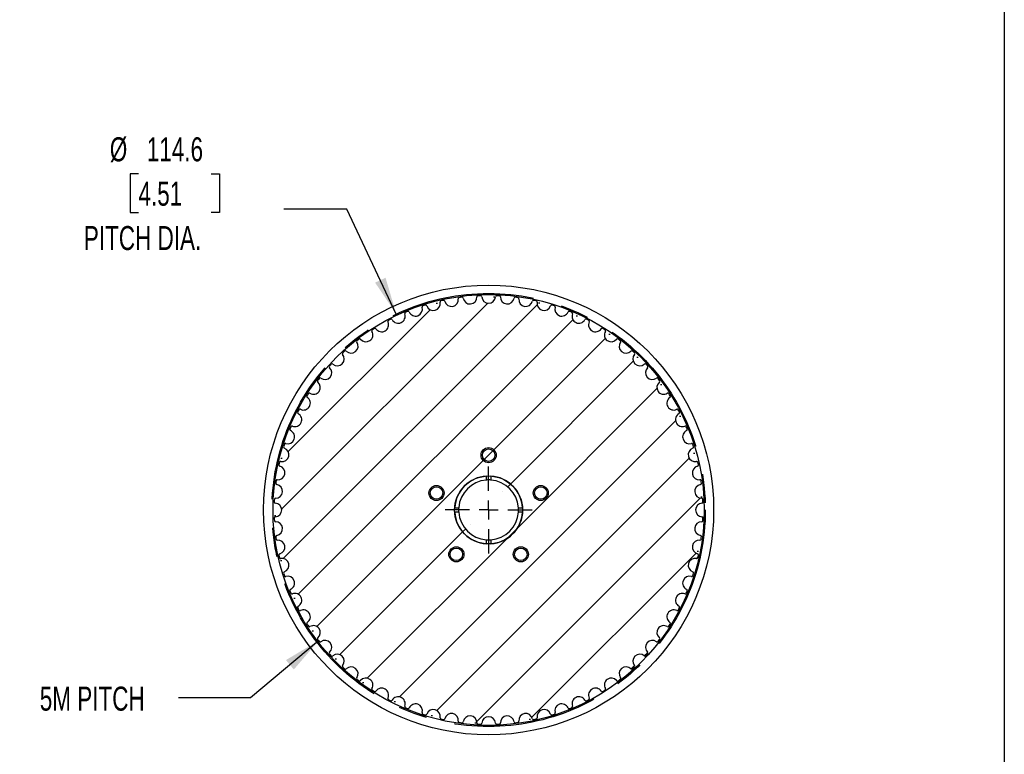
# Model space of a CAD drawing. Header units: millimetres. Extents: x 19 to 819, y 19 to 629.
# Tile 4 of 5: x 559 to 819, y 240 to 434. Entities that reach past the tile are written whole.
import ezdxf

# ---------------------------------------------------------------- set-up
doc = ezdxf.new("R2010")
doc.units = ezdxf.units.MM
doc.header["$LTSCALE"] = 3
doc.linetypes.add('CENTERX2', pattern=[20.32, 12.7, -2.54, 2.54, -2.54])
doc.layers.add('CENTER', color=40, linetype='CENTERX2')
doc.layers.add('HATCH', color=6, linetype='Continuous')
doc.layers.add('DIMENSIONS', color=140, linetype='Continuous', lineweight=25)
doc.layers.add('TEXT', color=140, linetype='Continuous', lineweight=25)
doc.styles.add('SLDTEXTSTYLE0', font='TXT', dxfattribs={"width": 0.7})
doc.dimstyles.new('SLDDIMSTYLE0', dxfattribs={"dimtxt": 6.474023, "dimasz": 9.906, "dimexe": 0, "dimexo": 0.0625, "dimgap": 1.618506, "dimtad": 0, "dimtih": 1, "dimtoh": 1, "dimrnd": 1e-09, "dimzin": 12, "dimdsep": 46, "dimtxsty": 'SLDTEXTSTYLE0', "dimsah": 1, "dimcen": 0, "dimadec": 0, "dimazin": 3, "dimtfac": 1, "dimtofl": 0, "dimtmove": 0, "dimatfit": 3, "dimfxl": 0, "dimfrac": 2, "dimtolj": 1, "dimtzin": 12, "dimarcsym": 0})
doc.dimstyles.new('SLDDIMSTYLE7', dxfattribs={"dimtxt": 0.18, "dimasz": 9.906, "dimexe": 0, "dimexo": 0.0625, "dimgap": 0, "dimtad": 0, "dimtih": 1, "dimtoh": 1, "dimdec": 0, "dimrnd": 1e-09, "dimzin": 0, "dimdsep": 46, "dimtxsty": 'Standard', "dimsah": 1, "dimcen": 0.09, "dimadec": 0, "dimazin": 0, "dimtfac": 9.906, "dimtdec": 0, "dimtofl": 0, "dimtmove": 0, "dimatfit": 3, "dimfxl": 0, "dimfrac": 2, "dimtolj": 1, "dimtzin": 0, "dimarcsym": 0})

# ---------------------------------------------------------------- blocks, each defined once
blk = doc.blocks.new('_D')
at = {"layer": 'DIMENSIONS'}
for p, q in [((590.22, 393.53), (588.05, 393.53)), ((588.05, 393.53), (588.05, 383.24)), ((609.46, 393.53), (611.64, 393.53)), ((611.64, 393.53), (611.64, 383.24)), ((588.05, 383.24), (590.22, 383.24)), ((611.64, 383.24), (609.46, 383.24)), ((645.33, 384.12), (628.67, 384.12)), ((658.39, 356.39), (645.33, 384.12))]:
    blk.add_line(p, q, dxfattribs=at)
blk.add_solid([(658.39, 356.39), (655.55, 366), (652.79, 364.71)], dxfattribs=at)
at = {"layer": 'DIMENSIONS', "char_height": 6.35, "attachment_point": 1, "style": 'SLDTEXTSTYLE0'}
for s, insert in [('%%c', (582.64, 403.16)), ('114.6', (592.42, 403.16)), ('4.51', (590.22, 391.42)), ('PITCH DIA.', (575.78, 379.68))]:
    blk.add_mtext(s, dxfattribs=dict(at, insert=insert))
blk = doc.blocks.new('SW_CENTERMARKSYMBOL_1')
at = {"layer": 'CENTER', "color": 0}
for p, q in [((0, 5.08), (0, 11.53)), ((-5.08, 0), (-11.53, 0)), ((0, 0), (-2.54, 0)), ((0, 0), (0, 2.54)), ((0, 0), (0, -2.54)), ((0, 0), (2.54, 0)), ((5.08, 0), (11.53, 0)), ((0, -5.08), (0, -11.53))]:
    blk.add_line(p, q, dxfattribs=at)

msp = doc.modelspace()

# ---------------------------------------------------------------- hatches: boundary and pattern name
at = {"layer": 'HATCH'}
h = msp.add_hatch(dxfattribs=at)
h.set_pattern_fill('ANSI31', color=256, scale=3, style=0)
edge = h.paths.add_edge_path(flags=0)
edge.add_arc((682.797, 304.561), 56.725, 87.14854, 87.85146)
edge.add_arc((684.913, 360.947), 0.3, 87.85146, 176.22257)
edge.add_arc((682.797, 361.086), 1.82, 183.77743, 356.22257, ccw=False)
edge.add_arc((680.682, 360.947), 0.3, 3.77743, 92.14854)
edge.add_arc((682.797, 304.561), 56.725, 92.14854, 92.85146)
edge.add_arc((679.99, 360.916), 0.3, 92.85146, 181.22257)
edge.add_arc((677.871, 360.871), 1.82, -171.22257, 1.22257, ccw=False)
edge.add_arc((675.776, 360.548), 0.3, 8.77743, 97.14854)
edge.add_arc((682.797, 304.561), 56.725, 97.14854, 97.85146)
edge.add_arc((675.089, 360.457), 0.3, 97.85146, 186.22257)
edge.add_arc((672.982, 360.227), 1.82, -166.22257, 6.22257, ccw=False)
edge.add_arc((670.923, 359.723), 0.3, 13.77743, 102.14854)
edge.add_arc((682.797, 304.561), 56.725, 102.14854, 102.85146)
edge.add_arc((670.247, 359.573), 0.3, 102.85146, 191.22257)
edge.add_arc((668.168, 359.16), 1.82, -161.22257, 11.22257, ccw=False)
edge.add_arc((666.16, 358.478), 0.3, 18.77743, 107.14854)
edge.add_arc((682.797, 304.561), 56.725, 107.14854, 107.85146)
edge.add_arc((665.5, 358.27), 0.3, 107.85146, 196.22257)
edge.add_arc((663.465, 357.677), 1.82, -156.22257, 16.22257, ccw=False)
edge.add_arc((661.525, 356.823), 0.3, 23.77743, 112.14854)
edge.add_arc((682.797, 304.561), 56.725, 112.14854, 112.85146)
edge.add_arc((660.885, 356.558), 0.3, 112.85146, 201.22257)
edge.add_arc((658.909, 355.79), 1.82, -151.22257, 21.22257, ccw=False)
edge.add_arc((657.051, 354.77), 0.3, 28.77743, 117.14854)
edge.add_arc((682.797, 304.561), 56.725, 117.14854, 117.85146)
edge.add_arc((656.437, 354.45), 0.3, 117.85146, 206.22257)
edge.add_arc((654.535, 353.513), 1.82, -146.22257, 26.22257, ccw=False)
edge.add_arc((652.773, 352.335), 0.3, 33.77743, 122.14854)
edge.add_arc((682.797, 304.561), 56.725, 122.14854, 122.85146)
edge.add_arc((652.189, 351.963), 0.3, 122.85146, 211.22257)
edge.add_arc((650.376, 350.864), 1.82, -141.22257, 31.22257, ccw=False)
edge.add_arc((648.723, 349.536), 0.3, 38.77743, 127.14854)
edge.add_arc((682.797, 304.561), 56.725, 127.14854, 127.85146)
edge.add_arc((648.174, 349.115), 0.3, 127.85146, 216.22257)
edge.add_arc((646.464, 347.862), 1.82, -136.22257, 36.22257, ccw=False)
edge.add_arc((644.933, 346.395), 0.3, 43.77743, 132.14854)
edge.add_arc((682.797, 304.561), 56.725, 132.14854, 132.85146)
edge.add_arc((644.423, 345.927), 0.3, 132.85146, 221.22257)
edge.add_arc((642.828, 344.53), 1.82, -131.22257, 41.22257, ccw=False)
edge.add_arc((641.431, 342.936), 0.3, 48.77743, 137.14854)
edge.add_arc((682.797, 304.561), 56.725, 137.14854, 137.85146)
edge.add_arc((640.963, 342.425), 0.3, 137.85146, 226.22257)
edge.add_arc((639.497, 340.895), 1.82, -126.22257, 46.22257, ccw=False)
edge.add_arc((638.244, 339.185), 0.3, 53.77743, 142.14854)
edge.add_arc((682.797, 304.561), 56.725, 142.14854, 142.85146)
edge.add_arc((637.822, 338.635), 0.3, 142.85146, 231.22257)
edge.add_arc((636.495, 336.983), 1.82, -121.22257, 51.22257, ccw=False)
edge.add_arc((635.396, 335.17), 0.3, 58.77743, 147.14854)
edge.add_arc((682.797, 304.561), 56.725, 147.14854, 147.85146)
edge.add_arc((635.024, 334.586), 0.3, 147.85146, 236.22257)
edge.add_arc((633.845, 332.824), 1.82, -116.22257, 56.22257, ccw=False)
edge.add_arc((632.908, 330.922), 0.3, 63.77743, 152.14854)
edge.add_arc((682.797, 304.561), 56.725, 152.14854, 152.85146)
edge.add_arc((632.589, 330.308), 0.3, 152.85146, 241.22257)
edge.add_arc((631.568, 328.45), 1.82, -111.22257, 61.22257, ccw=False)
edge.add_arc((630.801, 326.473), 0.3, 68.77743, 157.14854)
edge.add_arc((682.797, 304.561), 56.725, 157.14854, 157.85146)
edge.add_arc((630.536, 325.834), 0.3, 157.85146, 246.22257)
edge.add_arc((629.681, 323.894), 1.82, -106.22257, 66.22257, ccw=False)
edge.add_arc((629.089, 321.858), 0.3, 73.77743, 162.14854)
edge.add_arc((682.797, 304.561), 56.725, 162.14854, 162.85146)
edge.add_arc((628.881, 321.198), 0.3, 162.85146, 251.22257)
edge.add_arc((628.198, 319.191), 1.82, -101.22257, 71.22257, ccw=False)
edge.add_arc((627.786, 317.111), 0.3, 78.77743, 167.14854)
edge.add_arc((682.797, 304.561), 56.725, 167.14854, 167.85146)
edge.add_arc((627.636, 316.436), 0.3, 167.85146, 256.22257)
edge.add_arc((627.131, 314.377), 1.82, -96.22257, 76.22257, ccw=False)
edge.add_arc((626.901, 312.269), 0.3, 83.77743, 172.14854)
edge.add_arc((682.797, 304.561), 56.725, 172.14854, 172.85146)
edge.add_arc((626.811, 311.583), 0.3, 172.85146, 261.22257)
edge.add_arc((626.487, 309.488), 1.82, -91.22257, 81.22257, ccw=False)
edge.add_arc((626.442, 307.368), 0.3, 88.77743, 177.14854)
edge.add_arc((682.797, 304.561), 56.725, 177.14854, 177.85146)
edge.add_arc((626.412, 306.677), 0.3, 177.85146, 266.22257)
edge.add_arc((626.272, 304.561), 1.82, -86.22257, 86.22257, ccw=False)
edge.add_arc((626.412, 302.446), 0.3, 93.77743, 182.14854)
edge.add_arc((682.797, 304.561), 56.725, 182.14854, 182.85146)
edge.add_arc((626.442, 301.754), 0.3, 182.85146, 271.22257)
edge.add_arc((626.487, 299.635), 1.82, -81.22257, 91.22257, ccw=False)
edge.add_arc((626.811, 297.54), 0.3, 98.77743, 187.14854)
edge.add_arc((682.797, 304.561), 56.725, 187.14854, 187.85146)
edge.add_arc((626.901, 296.853), 0.3, 187.85146, 276.22257)
edge.add_arc((627.131, 294.746), 1.82, -76.22257, 96.22257, ccw=False)
edge.add_arc((627.636, 292.687), 0.3, 103.77743, 192.14854)
edge.add_arc((682.797, 304.561), 56.725, 192.14854, 192.85146)
edge.add_arc((627.786, 292.011), 0.3, 192.85146, 281.22257)
edge.add_arc((628.198, 289.931), 1.82, -71.22257, 101.22257, ccw=False)
edge.add_arc((628.881, 287.924), 0.3, 108.77743, 197.14854)
edge.add_arc((682.797, 304.561), 56.725, 197.14854, 197.85146)
edge.add_arc((629.089, 287.264), 0.3, 197.85146, 286.22257)
edge.add_arc((629.681, 285.229), 1.82, -66.22257, 106.22257, ccw=False)
edge.add_arc((630.536, 283.288), 0.3, 113.77743, 202.14854)
edge.add_arc((682.797, 304.561), 56.725, 202.14854, 202.85146)
edge.add_arc((630.801, 282.649), 0.3, 202.85146, 291.22257)
edge.add_arc((631.568, 280.673), 1.82, -61.22257, 111.22257, ccw=False)
edge.add_arc((632.589, 278.815), 0.3, 118.77743, 207.14854)
edge.add_arc((682.797, 304.561), 56.725, 207.14854, 207.85146)
edge.add_arc((632.908, 278.201), 0.3, 207.85146, 296.22257)
edge.add_arc((633.845, 276.299), 1.82, -56.22257, 116.22257, ccw=False)
edge.add_arc((635.024, 274.537), 0.3, 123.77743, 212.14854)
edge.add_arc((682.797, 304.561), 56.725, 212.14854, 212.85146)
edge.add_arc((635.396, 273.953), 0.3, 212.85146, 301.22257)
edge.add_arc((636.495, 272.14), 1.82, -51.22257, 121.22257, ccw=False)
edge.add_arc((637.822, 270.487), 0.3, 128.77743, 217.14854)
edge.add_arc((682.797, 304.561), 56.725, 217.14854, 217.85146)
edge.add_arc((638.244, 269.938), 0.3, 217.85146, 306.22257)
edge.add_arc((639.497, 268.228), 1.82, -46.22257, 126.22257, ccw=False)
edge.add_arc((640.963, 266.697), 0.3, 133.77743, 222.14854)
edge.add_arc((682.797, 304.561), 56.725, 222.14854, 222.85146)
edge.add_arc((641.431, 266.187), 0.3, 222.85146, 311.22257)
edge.add_arc((642.828, 264.592), 1.82, -41.22257, 131.22257, ccw=False)
edge.add_arc((644.423, 263.195), 0.3, 138.77743, 227.14854)
edge.add_arc((682.797, 304.561), 56.725, 227.14854, 227.85146)
edge.add_arc((644.933, 262.727), 0.3, 227.85146, 316.22257)
edge.add_arc((646.464, 261.261), 1.82, -36.22257, 136.22257, ccw=False)
edge.add_arc((648.174, 260.008), 0.3, 143.77743, 232.14854)
edge.add_arc((682.797, 304.561), 56.725, 232.14854, 232.85146)
edge.add_arc((648.723, 259.586), 0.3, 232.85146, 321.22257)
edge.add_arc((650.376, 258.259), 1.82, -31.22257, 141.22257, ccw=False)
edge.add_arc((652.189, 257.16), 0.3, 148.77743, 237.14854)
edge.add_arc((682.797, 304.561), 56.725, 237.14854, 237.85146)
edge.add_arc((652.773, 256.788), 0.3, 237.85146, 326.22257)
edge.add_arc((654.535, 255.609), 1.82, -26.22257, 146.22257, ccw=False)
edge.add_arc((656.437, 254.672), 0.3, 153.77743, 242.14854)
edge.add_arc((682.797, 304.561), 56.725, 242.14854, 242.85146)
edge.add_arc((657.051, 254.353), 0.3, 242.85146, 331.22257)
edge.add_arc((658.909, 253.332), 1.82, -21.22257, 151.22257, ccw=False)
edge.add_arc((660.885, 252.565), 0.3, 158.77743, 247.14854)
edge.add_arc((682.797, 304.561), 56.725, 247.14854, 247.85146)
edge.add_arc((661.525, 252.3), 0.3, 247.85146, 336.22257)
edge.add_arc((663.465, 251.445), 1.82, -16.22257, 156.22257, ccw=False)
edge.add_arc((665.5, 250.853), 0.3, 163.77743, 252.14854)
edge.add_arc((682.797, 304.561), 56.725, 252.14854, 252.85146)
edge.add_arc((666.16, 250.645), 0.3, 252.85146, 341.22257)
edge.add_arc((668.168, 249.962), 1.82, -11.22257, 161.22257, ccw=False)
edge.add_arc((670.247, 249.55), 0.3, 168.77743, 257.14854)
edge.add_arc((682.797, 304.561), 56.725, 257.14854, 257.85146)
edge.add_arc((670.923, 249.4), 0.3, 257.85146, 346.22257)
edge.add_arc((672.982, 248.895), 1.82, -6.22257, 166.22257, ccw=False)
edge.add_arc((675.089, 248.665), 0.3, 173.77743, 262.14854)
edge.add_arc((682.797, 304.561), 56.725, 262.14854, 262.85146)
edge.add_arc((675.776, 248.575), 0.3, 262.85146, 351.22257)
edge.add_arc((677.871, 248.251), 1.82, -1.22257, 171.22257, ccw=False)
edge.add_arc((679.99, 248.206), 0.3, 178.77743, 267.14854)
edge.add_arc((682.797, 304.561), 56.725, 267.14854, 267.85146)
edge.add_arc((680.682, 248.176), 0.3, 267.85146, 356.22257)
edge.add_arc((682.797, 248.036), 1.82, 3.77743, 176.22257, ccw=False)
edge.add_arc((684.913, 248.176), 0.3, 183.77743, 272.14854)
edge.add_arc((682.797, 304.561), 56.725, 272.14854, 272.85146)
edge.add_arc((685.604, 248.206), 0.3, 272.85146, 361.22257)
edge.add_arc((687.724, 248.251), 1.82, 8.77743, 181.22257, ccw=False)
edge.add_arc((689.819, 248.575), 0.3, 188.77743, 277.14854)
edge.add_arc((682.797, 304.561), 56.725, 277.14854, 277.85146)
edge.add_arc((690.505, 248.665), 0.3, 277.85146, 366.22257)
edge.add_arc((692.613, 248.895), 1.82, 13.77743, 186.22257, ccw=False)
edge.add_arc((694.672, 249.4), 0.3, 193.77743, 282.14854)
edge.add_arc((682.797, 304.561), 56.725, 282.14854, 282.85146)
edge.add_arc((695.348, 249.55), 0.3, 282.85146, 371.22257)
edge.add_arc((697.427, 249.962), 1.82, 18.77743, 191.22257, ccw=False)
edge.add_arc((699.434, 250.645), 0.3, 198.77743, 287.14854)
edge.add_arc((682.797, 304.561), 56.725, 287.14854, 287.85146)
edge.add_arc((700.094, 250.853), 0.3, 287.85146, 376.22257)
edge.add_arc((702.13, 251.445), 1.82, 23.77743, 196.22257, ccw=False)
edge.add_arc((704.07, 252.3), 0.3, 203.77743, 292.14854)
edge.add_arc((682.797, 304.561), 56.725, 292.14854, 292.85146)
edge.add_arc((704.71, 252.565), 0.3, 292.85146, 381.22257)
edge.add_arc((706.686, 253.332), 1.82, 28.77743, 201.22257, ccw=False)
edge.add_arc((708.544, 254.353), 0.3, 208.77743, 297.14854)
edge.add_arc((682.797, 304.561), 56.725, 297.14854, 297.85146)
edge.add_arc((709.158, 254.672), 0.3, 297.85146, 386.22257)
edge.add_arc((711.06, 255.609), 1.82, 33.77743, 206.22257, ccw=False)
edge.add_arc((712.822, 256.788), 0.3, 213.77743, 302.14854)
edge.add_arc((682.797, 304.561), 56.725, 302.14854, 302.85146)
edge.add_arc((713.406, 257.16), 0.3, 302.85146, 391.22257)
edge.add_arc((715.219, 258.259), 1.82, 38.77743, 211.22257, ccw=False)
edge.add_arc((716.871, 259.586), 0.3, 218.77743, 307.14854)
edge.add_arc((682.797, 304.561), 56.725, 307.14854, 307.85146)
edge.add_arc((717.421, 260.008), 0.3, 307.85146, 396.22257)
edge.add_arc((719.131, 261.261), 1.82, 43.77743, 216.22257, ccw=False)
edge.add_arc((720.662, 262.727), 0.3, 223.77743, 312.14854)
edge.add_arc((682.797, 304.561), 56.725, 312.14854, 312.85146)
edge.add_arc((721.172, 263.195), 0.3, 312.85146, 401.22257)
edge.add_arc((722.766, 264.592), 1.82, 48.77743, 221.22257, ccw=False)
edge.add_arc((724.164, 266.187), 0.3, 228.77743, 317.14854)
edge.add_arc((682.797, 304.561), 56.725, 317.14854, 317.85146)
edge.add_arc((724.631, 266.697), 0.3, 317.85146, 406.22257)
edge.add_arc((726.098, 268.228), 1.82, 53.77743, 226.22257, ccw=False)
edge.add_arc((727.351, 269.938), 0.3, 233.77743, 322.14854)
edge.add_arc((682.797, 304.561), 56.725, 322.14854, 322.85146)
edge.add_arc((727.772, 270.487), 0.3, 322.85146, 411.22257)
edge.add_arc((729.1, 272.14), 1.82, 58.77743, 231.22257, ccw=False)
edge.add_arc((730.199, 273.953), 0.3, 238.77743, 327.14854)
edge.add_arc((682.797, 304.561), 56.725, 327.14854, 327.85146)
edge.add_arc((730.571, 274.537), 0.3, 327.85146, 416.22257)
edge.add_arc((731.749, 276.299), 1.82, 63.77743, 236.22257, ccw=False)
edge.add_arc((732.686, 278.201), 0.3, 243.77743, 332.14854)
edge.add_arc((682.797, 304.561), 56.725, 332.14854, 332.85146)
edge.add_arc((733.006, 278.815), 0.3, 332.85146, 421.22257)
edge.add_arc((734.026, 280.673), 1.82, 68.77743, 241.22257, ccw=False)
edge.add_arc((734.794, 282.649), 0.3, 248.77743, 337.14854)
edge.add_arc((682.797, 304.561), 56.725, 337.14854, 337.85146)
edge.add_arc((735.059, 283.288), 0.3, 337.85146, 426.22257)
edge.add_arc((735.913, 285.229), 1.82, 73.77743, 246.22257, ccw=False)
edge.add_arc((736.506, 287.264), 0.3, 253.77743, 342.14854)
edge.add_arc((682.797, 304.561), 56.725, 342.14854, 342.85146)
edge.add_arc((736.714, 287.924), 0.3, 342.85146, 431.22257)
edge.add_arc((737.396, 289.931), 1.82, 78.77743, 251.22257, ccw=False)
edge.add_arc((737.809, 292.011), 0.3, 258.77743, 347.14854)
edge.add_arc((682.797, 304.561), 56.725, 347.14854, 347.85146)
edge.add_arc((737.959, 292.687), 0.3, 347.85146, 436.22257)
edge.add_arc((738.464, 294.746), 1.82, 83.77743, 256.22257, ccw=False)
edge.add_arc((738.693, 296.853), 0.3, 263.77743, 352.14854)
edge.add_arc((682.797, 304.561), 56.725, 352.14854, 352.85146)
edge.add_arc((738.784, 297.54), 0.3, 352.85146, 441.22257)
edge.add_arc((739.107, 299.635), 1.82, 88.77743, 261.22257, ccw=False)
edge.add_arc((739.152, 301.754), 0.3, 268.77743, 357.14854)
edge.add_arc((682.797, 304.561), 56.725, 357.14854, 357.85146)
edge.add_arc((739.183, 302.446), 0.3, 357.85146, 446.22257)
edge.add_arc((739.322, 304.561), 1.82, 93.77743, 266.22257, ccw=False)
edge.add_arc((739.183, 306.677), 0.3, 273.77743, 362.14854)
edge.add_arc((682.797, 304.561), 56.725, 2.14854, 2.85146)
edge.add_arc((739.152, 307.368), 0.3, 2.85146, 91.22257)
edge.add_arc((739.107, 309.488), 1.82, 98.77743, 271.22257, ccw=False)
edge.add_arc((738.784, 311.583), 0.3, 278.77743, 367.14854)
edge.add_arc((682.797, 304.561), 56.725, 7.14854, 7.85146)
edge.add_arc((738.693, 312.269), 0.3, 7.85146, 96.22257)
edge.add_arc((738.464, 314.377), 1.82, 103.77743, 276.22257, ccw=False)
edge.add_arc((737.959, 316.436), 0.3, 283.77743, 372.14854)
edge.add_arc((682.797, 304.561), 56.725, 12.14854, 12.85146)
edge.add_arc((737.809, 317.111), 0.3, 12.85146, 101.22257)
edge.add_arc((737.396, 319.191), 1.82, 108.77743, 281.22257, ccw=False)
edge.add_arc((736.714, 321.198), 0.3, 288.77743, 377.14854)
edge.add_arc((682.797, 304.561), 56.725, 17.14854, 17.85146)
edge.add_arc((736.506, 321.858), 0.3, 17.85146, 106.22257)
edge.add_arc((735.913, 323.894), 1.82, 113.77743, 286.22257, ccw=False)
edge.add_arc((735.059, 325.834), 0.3, 293.77743, 382.14854)
edge.add_arc((682.797, 304.561), 56.725, 22.14854, 22.85146)
edge.add_arc((734.794, 326.473), 0.3, 22.85146, 111.22257)
edge.add_arc((734.026, 328.45), 1.82, 118.77743, 291.22257, ccw=False)
edge.add_arc((733.006, 330.308), 0.3, 298.77743, 387.14854)
edge.add_arc((682.797, 304.561), 56.725, 27.14854, 27.85146)
edge.add_arc((732.686, 330.922), 0.3, 27.85146, 116.22257)
edge.add_arc((731.749, 332.824), 1.82, 123.77743, 296.22257, ccw=False)
edge.add_arc((730.571, 334.586), 0.3, 303.77743, 392.14854)
edge.add_arc((682.797, 304.561), 56.725, 32.14854, 32.85146)
edge.add_arc((730.199, 335.17), 0.3, 32.85146, 121.22257)
edge.add_arc((729.1, 336.983), 1.82, 128.77743, 301.22257, ccw=False)
edge.add_arc((727.772, 338.635), 0.3, 308.77743, 397.14854)
edge.add_arc((682.797, 304.561), 56.725, 37.14854, 37.85146)
edge.add_arc((727.351, 339.185), 0.3, 37.85146, 126.22257)
edge.add_arc((726.098, 340.895), 1.82, 133.77743, 306.22257, ccw=False)
edge.add_arc((724.631, 342.425), 0.3, 313.77743, 402.14854)
edge.add_arc((682.797, 304.561), 56.725, 42.14854, 42.85146)
edge.add_arc((724.164, 342.936), 0.3, 42.85146, 131.22257)
edge.add_arc((722.766, 344.53), 1.82, 138.77743, 311.22257, ccw=False)
edge.add_arc((721.172, 345.927), 0.3, 318.77743, 407.14854)
edge.add_arc((682.797, 304.561), 56.725, 47.14854, 47.85146)
edge.add_arc((720.662, 346.395), 0.3, 47.85146, 136.22257)
edge.add_arc((719.131, 347.862), 1.82, 143.77743, 316.22257, ccw=False)
edge.add_arc((717.421, 349.115), 0.3, 323.77743, 412.14854)
edge.add_arc((682.797, 304.561), 56.725, 52.14854, 52.85146)
edge.add_arc((716.871, 349.536), 0.3, 52.85146, 141.22257)
edge.add_arc((715.219, 350.864), 1.82, 148.77743, 321.22257, ccw=False)
edge.add_arc((713.406, 351.963), 0.3, 328.77743, 417.14854)
edge.add_arc((682.797, 304.561), 56.725, 57.14854, 57.85146)
edge.add_arc((712.822, 352.335), 0.3, 57.85146, 146.22257)
edge.add_arc((711.06, 353.513), 1.82, 153.77743, 326.22257, ccw=False)
edge.add_arc((709.158, 354.45), 0.3, 333.77743, 422.14854)
edge.add_arc((682.797, 304.561), 56.725, 62.14854, 62.85146)
edge.add_arc((708.544, 354.77), 0.3, 62.85146, 151.22257)
edge.add_arc((706.686, 355.79), 1.82, 158.77743, 331.22257, ccw=False)
edge.add_arc((704.71, 356.558), 0.3, 338.77743, 427.14854)
edge.add_arc((682.797, 304.561), 56.725, 67.14854, 67.85146)
edge.add_arc((704.07, 356.823), 0.3, 67.85146, 156.22257)
edge.add_arc((702.13, 357.677), 1.82, 163.77743, 336.22257, ccw=False)
edge.add_arc((700.094, 358.27), 0.3, 343.77743, 432.14854)
edge.add_arc((682.797, 304.561), 56.725, 72.14854, 72.85146)
edge.add_arc((699.434, 358.478), 0.3, 72.85146, 161.22257)
edge.add_arc((697.427, 359.16), 1.82, 168.77743, 341.22257, ccw=False)
edge.add_arc((695.348, 359.573), 0.3, 348.77743, 437.14854)
edge.add_arc((682.797, 304.561), 56.725, 77.14854, 77.85146)
edge.add_arc((694.672, 359.723), 0.3, 77.85146, 166.22257)
edge.add_arc((692.613, 360.227), 1.82, 173.77743, 346.22257, ccw=False)
edge.add_arc((690.505, 360.457), 0.3, 353.77743, 442.14854)
edge.add_arc((682.797, 304.561), 56.725, 82.14854, 82.85146)
edge.add_arc((689.819, 360.548), 0.3, 82.85146, 171.22257)
edge.add_arc((687.724, 360.871), 1.82, 178.77743, 351.22257, ccw=False)
edge.add_arc((685.604, 360.916), 0.3, 358.77743, 447.14854)
edge = h.paths.add_edge_path(flags=0)
edge.add_arc((682.797, 319.061), 1.65, 0, 360)
edge = h.paths.add_edge_path(flags=0)
edge.add_arc((674.274, 292.83), 1.65, 0, 360)
edge = h.paths.add_edge_path(flags=0)
edge.add_arc((696.588, 309.042), 1.65, 0, 360)
edge = h.paths.add_edge_path(flags=0)
edge.add_arc((691.32, 292.83), 1.65, 0, 360)
edge = h.paths.add_edge_path(flags=0)
edge.add_arc((669.007, 309.042), 1.65, 0, 360)
edge = h.paths.add_edge_path(flags=0)
edge.add_arc((682.797, 304.561), 8.992, 0, 360)
h = msp.add_hatch(dxfattribs=at)
h.set_pattern_fill('ANSI31', color=256, scale=3, style=0)
edge = h.paths.add_edge_path(flags=0)
edge.add_arc((682.797, 319.061), 2, 0, 360)
h = msp.add_hatch(dxfattribs=at)
h.set_pattern_fill('ANSI31', color=256, scale=3, style=0)
edge = h.paths.add_edge_path(flags=0)
edge.add_arc((682.797, 304.561), 8.992, 93.82605, 176.17395)
edge.add_line((673.826, 305.161), (674.882, 305.161))
edge.add_arc((682.797, 304.561), 7.938, 94.33515, 175.66485, ccw=False)
edge.add_line((682.197, 312.476), (682.197, 313.533))
h = msp.add_hatch(dxfattribs=at)
h.set_pattern_fill('ANSI31', color=256, scale=3, style=0)
edge = h.paths.add_edge_path(flags=0)
edge.add_arc((682.797, 304.561), 7.938, 4.33515, 85.66485, ccw=False)
edge.add_line((690.712, 305.161), (691.769, 305.161))
edge.add_arc((682.797, 304.561), 8.992, 3.82605, 86.17395)
edge.add_line((683.397, 313.533), (683.397, 312.476))
h = msp.add_hatch(dxfattribs=at)
h.set_pattern_fill('ANSI31', color=256, scale=3, style=0)
edge = h.paths.add_edge_path(flags=0)
edge.add_arc((669.007, 309.042), 2, 0, 360)
h = msp.add_hatch(dxfattribs=at)
h.set_pattern_fill('ANSI31', color=256, scale=3, style=0)
edge = h.paths.add_edge_path(flags=0)
edge.add_arc((696.588, 309.042), 2, 0, 360)
h = msp.add_hatch(dxfattribs=at)
h.set_pattern_fill('ANSI31', color=256, scale=3, style=0)
edge = h.paths.add_edge_path(flags=0)
edge.add_arc((682.797, 304.561), 7.938, 184.33515, 265.66485, ccw=False)
edge.add_line((674.882, 303.961), (673.826, 303.961))
edge.add_arc((682.797, 304.561), 8.992, 183.82605, 266.17395)
edge.add_line((682.197, 295.589), (682.197, 296.646))
h = msp.add_hatch(dxfattribs=at)
h.set_pattern_fill('ANSI31', color=256, scale=3, style=0)
edge = h.paths.add_edge_path(flags=0)
edge.add_arc((682.797, 304.561), 8.992, 273.82605, 356.17395)
edge.add_line((691.769, 303.961), (690.712, 303.961))
edge.add_arc((682.797, 304.561), 7.938, 274.33515, 355.66485, ccw=False)
edge.add_line((683.397, 296.646), (683.397, 295.589))
h = msp.add_hatch(dxfattribs=at)
h.set_pattern_fill('ANSI31', color=256, scale=3, style=0)
edge = h.paths.add_edge_path(flags=0)
edge.add_arc((674.274, 292.83), 2, 0, 360)
h = msp.add_hatch(dxfattribs=at)
h.set_pattern_fill('ANSI31', color=256, scale=3, style=0)
edge = h.paths.add_edge_path(flags=0)
edge.add_arc((691.32, 292.83), 2, 0, 360)

# ---------------------------------------------------------------- linework, layer by layer
for p, q in [((682.197, 312.476), (682.197, 313.533)), ((683.397, 313.533), (683.397, 312.476)), ((673.826, 305.161), (674.882, 305.161)), ((690.712, 305.161), (691.769, 305.161)), ((674.882, 303.961), (673.826, 303.961)), ((691.769, 303.961), (690.712, 303.961)), ((682.197, 295.589), (682.197, 296.646)), ((683.397, 296.646), (683.397, 295.589))]:
    msp.add_line(p, q)
for centre, radius in [((682.797, 304.561), 59.5), ((682.797, 304.561), 57), ((682.797, 319.061), 2), ((682.797, 319.061), 1.65), ((682.797, 304.561), 8.992), ((669.007, 309.042), 2), ((669.007, 309.042), 1.65), ((696.588, 309.042), 2), ((696.588, 309.042), 1.65), ((674.274, 292.83), 2), ((674.274, 292.83), 1.65), ((691.32, 292.83), 2), ((691.32, 292.83), 1.65)]:
    msp.add_circle(centre, radius)
for centre, radius, start, end in [((668.168, 359.16), 1.82, 198.77743, 11.22257), ((670.247, 359.573), 0.3, 102.85146, 191.22257), ((682.797, 304.561), 56.725, 102.14854, 102.85146), ((670.923, 359.723), 0.3, 13.77743, 102.14854), ((672.982, 360.227), 1.82, 193.77743, 6.22257), ((675.089, 360.457), 0.3, 97.85146, 186.22257), ((682.797, 304.561), 56.725, 97.14854, 97.85146), ((675.776, 360.548), 0.3, 8.77743, 97.14854), ((677.871, 360.871), 1.82, 188.77743, 1.22257), ((679.99, 360.916), 0.3, 92.85146, 181.22257), ((682.797, 304.561), 56.725, 92.14854, 92.85146), ((680.682, 360.947), 0.3, 3.77743, 92.14854), ((682.797, 361.086), 1.82, 183.77743, 356.22257), ((684.913, 360.947), 0.3, 87.85146, 176.22257), ((682.797, 304.561), 56.725, 87.14854, 87.85146), ((685.604, 360.916), 0.3, 358.77743, 87.14854), ((687.724, 360.871), 1.82, 178.77743, 351.22257), ((689.819, 360.548), 0.3, 82.85146, 171.22257), ((682.797, 304.561), 56.725, 82.14854, 82.85146), ((690.505, 360.457), 0.3, 353.77743, 82.14854), ((692.613, 360.227), 1.82, 173.77743, 346.22257), ((694.672, 359.723), 0.3, 77.85146, 166.22257), ((682.797, 304.561), 56.725, 77.14854, 77.85146), ((695.348, 359.573), 0.3, 348.77743, 77.14854), ((697.427, 359.16), 1.82, 168.77743, 341.22257), ((660.885, 356.558), 0.3, 112.85146, 201.22257), ((682.797, 304.561), 56.725, 112.14854, 112.85146), ((661.525, 356.823), 0.3, 23.77743, 112.14854), ((663.465, 357.677), 1.82, 203.77743, 16.22257), ((665.5, 358.27), 0.3, 107.85146, 196.22257), ((682.797, 304.561), 56.725, 107.14854, 107.85146), ((666.16, 358.478), 0.3, 18.77743, 107.14854), ((699.434, 358.478), 0.3, 72.85146, 161.22257), ((682.797, 304.561), 56.725, 72.14854, 72.85146), ((700.094, 358.27), 0.3, 343.77743, 72.14854), ((702.13, 357.677), 1.82, 163.77743, 336.22257), ((704.07, 356.823), 0.3, 67.85146, 156.22257), ((682.797, 304.561), 56.725, 67.14854, 67.85146), ((704.71, 356.558), 0.3, 338.77743, 67.14854), ((654.535, 353.513), 1.82, 213.77743, 26.22257), ((656.437, 354.45), 0.3, 117.85146, 206.22257), ((682.797, 304.561), 56.725, 117.14854, 117.85146), ((657.051, 354.77), 0.3, 28.77743, 117.14854), ((658.909, 355.79), 1.82, 208.77743, 21.22257), ((706.686, 355.79), 1.82, 158.77743, 331.22257), ((708.544, 354.77), 0.3, 62.85146, 151.22257), ((682.797, 304.561), 56.725, 62.14854, 62.85146), ((711.06, 353.513), 1.82, 153.77743, 326.22257), ((709.158, 354.45), 0.3, 333.77743, 62.14854), ((650.376, 350.864), 1.82, 218.77743, 31.22257), ((652.189, 351.963), 0.3, 122.85146, 211.22257), ((682.797, 304.561), 56.725, 122.14854, 122.85146), ((652.773, 352.335), 0.3, 33.77743, 122.14854), ((712.822, 352.335), 0.3, 57.85146, 146.22257), ((682.797, 304.561), 56.725, 57.14854, 57.85146), ((715.219, 350.864), 1.82, 148.77743, 321.22257), ((713.406, 351.963), 0.3, 328.77743, 57.14854), ((646.464, 347.862), 1.82, 223.77743, 36.22257), ((648.174, 349.115), 0.3, 127.85146, 216.22257), ((682.797, 304.561), 56.725, 127.14854, 127.85146), ((648.723, 349.536), 0.3, 38.77743, 127.14854), ((716.871, 349.536), 0.3, 52.85146, 141.22257), ((682.797, 304.561), 56.725, 52.14854, 52.85146), ((719.131, 347.862), 1.82, 143.77743, 316.22257), ((717.421, 349.115), 0.3, 323.77743, 52.14854), ((682.797, 304.561), 56.725, 132.14854, 132.85146), ((644.933, 346.395), 0.3, 43.77743, 132.14854), ((720.662, 346.395), 0.3, 47.85146, 136.22257), ((682.797, 304.561), 56.725, 47.14854, 47.85146), ((642.828, 344.53), 1.82, 228.77743, 41.22257), ((644.423, 345.927), 0.3, 132.85146, 221.22257), ((722.766, 344.53), 1.82, 138.77743, 311.22257), ((721.172, 345.927), 0.3, 318.77743, 47.14854), ((639.497, 340.895), 1.82, 233.77743, 46.22257), ((640.963, 342.425), 0.3, 137.85146, 226.22257), ((682.797, 304.561), 56.725, 137.14854, 137.85146), ((641.431, 342.936), 0.3, 48.77743, 137.14854), ((724.164, 342.936), 0.3, 42.85146, 131.22257), ((726.098, 340.895), 1.82, 133.77743, 306.22257), ((682.797, 304.561), 56.725, 42.14854, 42.85146), ((724.631, 342.425), 0.3, 313.77743, 42.14854), ((637.822, 338.635), 0.3, 142.85146, 231.22257), ((682.797, 304.561), 56.725, 142.14854, 142.85146), ((638.244, 339.185), 0.3, 53.77743, 142.14854), ((727.351, 339.185), 0.3, 37.85146, 126.22257), ((682.797, 304.561), 56.725, 37.14854, 37.85146), ((727.772, 338.635), 0.3, 308.77743, 37.14854), ((636.495, 336.983), 1.82, 238.77743, 51.22257), ((729.1, 336.983), 1.82, 128.77743, 301.22257), ((633.845, 332.824), 1.82, 243.77743, 56.22257), ((635.024, 334.586), 0.3, 147.85146, 236.22257), ((682.797, 304.561), 56.725, 147.14854, 147.85146), ((635.396, 335.17), 0.3, 58.77743, 147.14854), ((731.749, 332.824), 1.82, 123.77743, 296.22257), ((730.199, 335.17), 0.3, 32.85146, 121.22257), ((682.797, 304.561), 56.725, 32.14854, 32.85146), ((730.571, 334.586), 0.3, 303.77743, 32.14854), ((682.797, 304.561), 56.725, 152.14854, 152.85146), ((632.908, 330.922), 0.3, 63.77743, 152.14854), ((732.686, 330.922), 0.3, 27.85146, 116.22257), ((682.797, 304.561), 56.725, 27.14854, 27.85146), ((631.568, 328.45), 1.82, 248.77743, 61.22257), ((632.589, 330.308), 0.3, 152.85146, 241.22257), ((734.026, 328.45), 1.82, 118.77743, 291.22257), ((733.006, 330.308), 0.3, 298.77743, 27.14854), ((629.681, 323.894), 1.82, 253.77743, 66.22257), ((630.536, 325.834), 0.3, 157.85146, 246.22257), ((682.797, 304.561), 56.725, 157.14854, 157.85146), ((630.801, 326.473), 0.3, 68.77743, 157.14854), ((735.913, 323.894), 1.82, 113.77743, 286.22257), ((734.794, 326.473), 0.3, 22.85146, 111.22257), ((682.797, 304.561), 56.725, 22.14854, 22.85146), ((735.059, 325.834), 0.3, 293.77743, 22.14854), ((628.198, 319.191), 1.82, 258.77743, 71.22257), ((628.881, 321.198), 0.3, 162.85146, 251.22257), ((682.797, 304.561), 56.725, 162.14854, 162.85146), ((629.089, 321.858), 0.3, 73.77743, 162.14854), ((737.396, 319.191), 1.82, 108.77743, 281.22257), ((736.506, 321.858), 0.3, 17.85146, 106.22257), ((682.797, 304.561), 56.725, 17.14854, 17.85146), ((736.714, 321.198), 0.3, 288.77743, 17.14854), ((627.131, 314.377), 1.82, 263.77743, 76.22257), ((627.636, 316.436), 0.3, 167.85146, 256.22257), ((682.797, 304.561), 56.725, 167.14854, 167.85146), ((627.786, 317.111), 0.3, 78.77743, 167.14854), ((738.464, 314.377), 1.82, 103.77743, 276.22257), ((737.809, 317.111), 0.3, 12.85146, 101.22257), ((737.959, 316.436), 0.3, 283.77743, 12.14854), ((682.797, 304.561), 56.725, 12.14854, 12.85146), ((626.901, 312.269), 0.3, 83.77743, 172.14854), ((682.797, 304.561), 8.992, 93.82605, 176.17395), ((682.797, 304.561), 7.938, 94.33515, 175.66485), ((682.797, 304.561), 7.938, 85.66485, 94.33515), ((682.797, 304.561), 8.992, 3.82605, 86.17395), ((682.797, 304.561), 7.938, 4.33515, 85.66485), ((738.693, 312.269), 0.3, 7.85146, 96.22257), ((626.487, 309.488), 1.82, 268.77743, 81.22257), ((626.811, 311.583), 0.3, 172.85146, 261.22257), ((682.797, 304.561), 56.725, 172.14854, 172.85146), ((739.107, 309.488), 1.82, 98.77743, 271.22257), ((738.784, 311.583), 0.3, 278.77743, 7.14854), ((682.797, 304.561), 56.725, 7.14854, 7.85146), ((682.797, 304.561), 56.725, 177.14854, 177.85146), ((626.442, 307.368), 0.3, 88.77743, 177.14854), ((739.152, 307.368), 0.3, 2.85146, 91.22257), ((682.797, 304.561), 56.725, 2.14854, 2.85146), ((626.412, 306.677), 0.3, 177.85146, 266.22257), ((626.272, 304.561), 1.82, 273.77743, 86.22257), ((682.797, 304.561), 7.938, 175.66485, 184.33515), ((682.797, 304.561), 7.938, 355.66485, 4.33515), ((739.322, 304.561), 1.82, 93.77743, 266.22257), ((739.183, 306.677), 0.3, 273.77743, 2.14854), ((626.412, 302.446), 0.3, 93.77743, 182.14854), ((682.797, 304.561), 56.725, 182.14854, 182.85146), ((682.797, 304.561), 8.992, 183.82605, 266.17395), ((682.797, 304.561), 7.938, 184.33515, 265.66485), ((682.797, 304.561), 8.992, 273.82605, 356.17395), ((682.797, 304.561), 7.938, 274.33515, 355.66485), ((739.183, 302.446), 0.3, 357.85146, 86.22257), ((682.797, 304.561), 56.725, 357.14854, 357.85146), ((626.442, 301.754), 0.3, 182.85146, 271.22257), ((626.487, 299.635), 1.82, 278.77743, 91.22257), ((739.107, 299.635), 1.82, 88.77743, 261.22257), ((739.152, 301.754), 0.3, 268.77743, 357.14854), ((626.811, 297.54), 0.3, 98.77743, 187.14854), ((682.797, 304.561), 56.725, 187.14854, 187.85146), ((626.901, 296.853), 0.3, 187.85146, 276.22257), ((738.693, 296.853), 0.3, 263.77743, 352.14854), ((738.784, 297.54), 0.3, 352.85146, 81.22257), ((682.797, 304.561), 56.725, 352.14854, 352.85146), ((627.131, 294.746), 1.82, 283.77743, 96.22257), ((682.797, 304.561), 7.938, 265.66485, 274.33515), ((738.464, 294.746), 1.82, 83.77743, 256.22257), ((627.636, 292.687), 0.3, 103.77743, 192.14854), ((682.797, 304.561), 56.725, 192.14854, 192.85146), ((627.786, 292.011), 0.3, 192.85146, 281.22257), ((628.198, 289.931), 1.82, 288.77743, 101.22257), ((737.396, 289.931), 1.82, 78.77743, 251.22257), ((737.809, 292.011), 0.3, 258.77743, 347.14854), ((737.959, 292.687), 0.3, 347.85146, 76.22257), ((682.797, 304.561), 56.725, 347.14854, 347.85146), ((628.881, 287.924), 0.3, 108.77743, 197.14854), ((682.797, 304.561), 56.725, 197.14854, 197.85146), ((629.089, 287.264), 0.3, 197.85146, 286.22257), ((629.681, 285.229), 1.82, 293.77743, 106.22257), ((735.913, 285.229), 1.82, 73.77743, 246.22257), ((736.506, 287.264), 0.3, 253.77743, 342.14854), ((682.797, 304.561), 56.725, 342.14854, 342.85146), ((736.714, 287.924), 0.3, 342.85146, 71.22257), ((630.536, 283.288), 0.3, 113.77743, 202.14854), ((682.797, 304.561), 56.725, 202.14854, 202.85146), ((630.801, 282.649), 0.3, 202.85146, 291.22257), ((631.568, 280.673), 1.82, 298.77743, 111.22257), ((734.026, 280.673), 1.82, 68.77743, 241.22257), ((734.794, 282.649), 0.3, 248.77743, 337.14854), ((682.797, 304.561), 56.725, 337.14854, 337.85146), ((735.059, 283.288), 0.3, 337.85146, 66.22257), ((632.589, 278.815), 0.3, 118.77743, 207.14854), ((682.797, 304.561), 56.725, 207.14854, 207.85146), ((682.797, 304.561), 56.725, 332.14854, 332.85146), ((733.006, 278.815), 0.3, 332.85146, 61.22257), ((632.908, 278.201), 0.3, 207.85146, 296.22257), ((633.845, 276.299), 1.82, 303.77743, 116.22257), ((731.749, 276.299), 1.82, 63.77743, 236.22257), ((732.686, 278.201), 0.3, 243.77743, 332.14854), ((635.024, 274.537), 0.3, 123.77743, 212.14854), ((682.797, 304.561), 56.725, 212.14854, 212.85146), ((635.396, 273.953), 0.3, 212.85146, 301.22257), ((636.495, 272.14), 1.82, 308.77743, 121.22257), ((729.1, 272.14), 1.82, 58.77743, 231.22257), ((730.199, 273.953), 0.3, 238.77743, 327.14854), ((682.797, 304.561), 56.725, 327.14854, 327.85146), ((730.571, 274.537), 0.3, 327.85146, 56.22257), ((637.822, 270.487), 0.3, 128.77743, 217.14854), ((682.797, 304.561), 56.725, 217.14854, 217.85146), ((638.244, 269.938), 0.3, 217.85146, 306.22257), ((639.497, 268.228), 1.82, 313.77743, 126.22257), ((726.098, 268.228), 1.82, 53.77743, 226.22257), ((727.351, 269.938), 0.3, 233.77743, 322.14854), ((682.797, 304.561), 56.725, 322.14854, 322.85146), ((727.772, 270.487), 0.3, 322.85146, 51.22257), ((640.963, 266.697), 0.3, 133.77743, 222.14854), ((682.797, 304.561), 56.725, 222.14854, 222.85146), ((641.431, 266.187), 0.3, 222.85146, 311.22257), ((642.828, 264.592), 1.82, 318.77743, 131.22257), ((722.766, 264.592), 1.82, 48.77743, 221.22257), ((724.164, 266.187), 0.3, 228.77743, 317.14854), ((682.797, 304.561), 56.725, 317.14854, 317.85146), ((724.631, 266.697), 0.3, 317.85146, 46.22257), ((644.423, 263.195), 0.3, 138.77743, 227.14854), ((682.797, 304.561), 56.725, 227.14854, 227.85146), ((646.464, 261.261), 1.82, 323.77743, 136.22257), ((719.131, 261.261), 1.82, 43.77743, 216.22257), ((682.797, 304.561), 56.725, 312.14854, 312.85146), ((721.172, 263.195), 0.3, 312.85146, 41.22257), ((644.933, 262.727), 0.3, 227.85146, 316.22257), ((720.662, 262.727), 0.3, 223.77743, 312.14854), ((648.174, 260.008), 0.3, 143.77743, 232.14854), ((682.797, 304.561), 56.725, 232.14854, 232.85146), ((648.723, 259.586), 0.3, 232.85146, 321.22257), ((650.376, 258.259), 1.82, 328.77743, 141.22257), ((715.219, 258.259), 1.82, 38.77743, 211.22257), ((716.871, 259.586), 0.3, 218.77743, 307.14854), ((682.797, 304.561), 56.725, 307.14854, 307.85146), ((717.421, 260.008), 0.3, 307.85146, 36.22257), ((652.189, 257.16), 0.3, 148.77743, 237.14854), ((682.797, 304.561), 56.725, 237.14854, 237.85146), ((652.773, 256.788), 0.3, 237.85146, 326.22257), ((654.535, 255.609), 1.82, 333.77743, 146.22257), ((658.909, 253.332), 1.82, 338.77743, 151.22257), ((706.686, 253.332), 1.82, 28.77743, 201.22257), ((711.06, 255.609), 1.82, 33.77743, 206.22257), ((712.822, 256.788), 0.3, 213.77743, 302.14854), ((682.797, 304.561), 56.725, 302.14854, 302.85146), ((713.406, 257.16), 0.3, 302.85146, 31.22257), ((656.437, 254.672), 0.3, 153.77743, 242.14854), ((682.797, 304.561), 56.725, 242.14854, 242.85146), ((657.051, 254.353), 0.3, 242.85146, 331.22257), ((660.885, 252.565), 0.3, 158.77743, 247.14854), ((663.465, 251.445), 1.82, 343.77743, 156.22257), ((702.13, 251.445), 1.82, 23.77743, 196.22257), ((704.71, 252.565), 0.3, 292.85146, 21.22257), ((708.544, 254.353), 0.3, 208.77743, 297.14854), ((682.797, 304.561), 56.725, 297.14854, 297.85146), ((709.158, 254.672), 0.3, 297.85146, 26.22257), ((682.797, 304.561), 56.725, 247.14854, 247.85146), ((661.525, 252.3), 0.3, 247.85146, 336.22257), ((665.5, 250.853), 0.3, 163.77743, 252.14854), ((682.797, 304.561), 56.725, 252.14854, 252.85146), ((666.16, 250.645), 0.3, 252.85146, 341.22257), ((668.168, 249.962), 1.82, 348.77743, 161.22257), ((672.982, 248.895), 1.82, 353.77743, 166.22257), ((677.871, 248.251), 1.82, 358.77743, 171.22257), ((687.724, 248.251), 1.82, 8.77743, 181.22257), ((692.613, 248.895), 1.82, 13.77743, 186.22257), ((697.427, 249.962), 1.82, 18.77743, 191.22257), ((699.434, 250.645), 0.3, 198.77743, 287.14854), ((682.797, 304.561), 56.725, 287.14854, 287.85146), ((700.094, 250.853), 0.3, 287.85146, 16.22257), ((704.07, 252.3), 0.3, 203.77743, 292.14854), ((682.797, 304.561), 56.725, 292.14854, 292.85146), ((670.247, 249.55), 0.3, 168.77743, 257.14854), ((682.797, 304.561), 56.725, 257.14854, 257.85146), ((670.923, 249.4), 0.3, 257.85146, 346.22257), ((675.089, 248.665), 0.3, 173.77743, 262.14854), ((682.797, 304.561), 56.725, 262.14854, 262.85146), ((675.776, 248.575), 0.3, 262.85146, 351.22257), ((679.99, 248.206), 0.3, 178.77743, 267.14854), ((682.797, 304.561), 56.725, 267.14854, 267.85146), ((680.682, 248.176), 0.3, 267.85146, 356.22257), ((682.797, 248.036), 1.82, 3.77743, 176.22257), ((684.913, 248.176), 0.3, 183.77743, 272.14854), ((682.797, 304.561), 56.725, 272.14854, 272.85146), ((685.604, 248.206), 0.3, 272.85146, 1.22257), ((689.819, 248.575), 0.3, 188.77743, 277.14854), ((682.797, 304.561), 56.725, 277.14854, 277.85146), ((690.505, 248.665), 0.3, 277.85146, 6.22257), ((694.672, 249.4), 0.3, 193.77743, 282.14854), ((682.797, 304.561), 56.725, 282.14854, 282.85146), ((695.348, 249.55), 0.3, 282.85146, 11.22257)]:
    msp.add_arc(centre, radius, start, end)
at = {"layer": 'CENTER', "linetype": 'CENTERX2'}
msp.add_circle((682.797, 304.561), 57.29, dxfattribs=at)
at = {"layer": 'TEXT'}
msp.add_line((819.15, 628.65), (819.15, 19.05), dxfattribs=at)

# ---------------------------------------------------------------- block references
at = {"layer": 'CENTER'}
msp.add_blockref('SW_CENTERMARKSYMBOL_1', (682.797, 304.561), dxfattribs=at)

# ---------------------------------------------------------------- texts
at = {"layer": 'TEXT', "insert": (577.993, 257.815), "char_height": 6.35, "attachment_point": 2, "style": 'SLDTEXTSTYLE0'}
msp.add_mtext('5M PITCH', dxfattribs=at)

# ---------------------------------------------------------------- dimensions: what is measured, and where the dimension line sits
at = {"layer": 'DIMENSIONS'}
dim = msp.add_diameter_dim_2p(p1=(707.203, 252.73), p2=(658.392, 356.392), text='<>\\PPITCH DIA.', dimstyle='SLDDIMSTYLE0', dxfattribs=at)
dim.commit()
dim.dimension.update_dxf_attribs({"geometry": '_D', "text_midpoint": (599.843, 387.47), "dimtype": 163})

# ---------------------------------------------------------------- leaders
at = {"layer": 'TEXT'}
msp.add_leader([(637.839, 269.97), (619.817, 254.84), (600.767, 254.84)], dimstyle='SLDDIMSTYLE7', dxfattribs=at)

doc.saveas('drawing.dxf')
